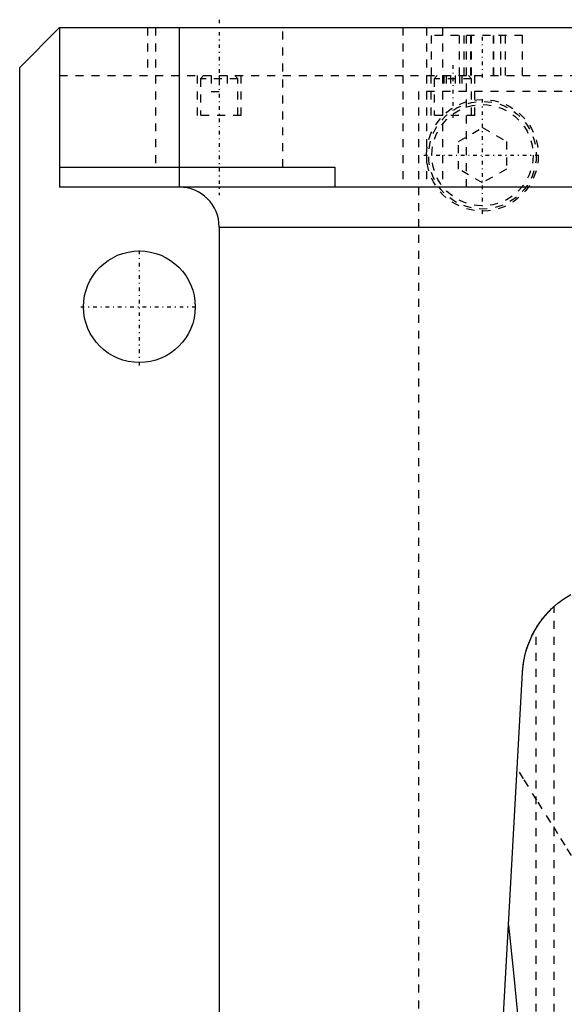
# Model space of a CAD drawing. Extents: x -125 to 125, y -82 to 428.
# Tile 5 of 10: x -125 to -57, y 266 to 389. Entities that reach past the tile are written whole.
import ezdxf

# ---------------------------------------------------------------- set-up
doc = ezdxf.new("R2010")
doc.units = 0
doc.linetypes.add('CENTER', pattern=[1.5, 0.45, -0.5, 0.05, -0.5])
doc.linetypes.add('DASHED', pattern=[2, 1, -1])
for name, color, linetype in [('AM_0', 7, 'CONTINUOUS'), ('AM_3', 7, 'DASHED'), ('AM_7', 7, 'CENTER')]:
    doc.layers.add(name, color=color, linetype=linetype)

msp = doc.modelspace()

# ---------------------------------------------------------------- linework, layer by layer
at = {"layer": 'AM_0', "color": 7, "linetype": 'CONTINUOUS'}
for p, q in [((-125, 383), (-120, 388)), ((-120, 388), (-120, 368)), ((-120, 388), (120, 388)), ((-105, 388), (-105, 368)), ((-125, 53), (-125, 383)), ((-120, 370.5), (-85.5, 370.5)), ((-85.5, 370.5), (-85.5, 368)), ((120, 368), (-120, 368)), ((-100, 363), (-100, 25)), ((-100, 363), (100, 363)), ((-72.48, 116.6), (-61.98, 307.16))]:
    msp.add_line(p, q, dxfattribs=at)
for points in [[(-61.98, 307.16, 0), (-61.96, 307.53, 0), (-61.87, 308.27, 0), (-61.74, 309.01, 0), (-61.65, 309.37, 0), (-61.55, 309.74, 0), (-61.32, 310.47, 0), (-61.04, 311.19, 0), (-60.71, 311.91, 0), (-60.33, 312.6, 0), (-59.9, 313.28, 0), (-59.66, 313.62, 0), (-59.41, 313.95, 0), (-58.86, 314.59, 0), (-58.25, 315.21, 0), (-57.57, 315.81, 0), (-56.8, 316.39, 0), (-55.93, 316.93, 0)], [(-60.27, 312.71, 0), (-60.18, 312.86, 0), (-59.99, 313.14, 0), (-59.8, 313.42, 0), (-59.71, 313.56, 0), (-59.61, 313.69, 0), (-59.42, 313.93, 0), (-59.24, 314.16, 0), (-59.07, 314.36, 0), (-58.91, 314.54, 0), (-58.76, 314.7, 0), (-58.69, 314.78, 0), (-58.62, 314.85, 0), (-58.49, 314.99, 0), (-58.37, 315.1, 0), (-58.26, 315.2, 0), (-58.18, 315.28, 0), (-58.11, 315.35, 0), (-58.08, 315.37, 0), (-58.05, 315.4, 0), (-58.02, 315.43, 0), (-58, 315.44, 0), (-58, 315.44, 0)], [(-61.98, 307.16, 0), (-61.97, 307.32, 0), (-61.94, 307.65, 0), (-61.91, 307.97, 0), (-61.89, 308.13, 0), (-61.86, 308.3, 0), (-61.81, 308.62, 0), (-61.75, 308.94, 0), (-61.68, 309.26, 0), (-61.6, 309.57, 0), (-61.51, 309.89, 0), (-61.47, 310.04, 0), (-61.42, 310.2, 0), (-61.31, 310.51, 0), (-61.2, 310.81, 0), (-61.08, 311.11, 0), (-60.95, 311.41, 0), (-60.81, 311.71, 0), (-60.74, 311.86, 0), (-60.66, 312, 0), (-60.51, 312.29, 0), (-60.35, 312.57, 0), (-60.27, 312.71, 0)], [(-63.73, 275.44, 0), (-63.09, 269.45, 0), (-61.84, 256.58, 0), (-60.6, 242.59, 0), (-60, 235.17, 0)]]:
    msp.add_polyline3d(points, dxfattribs=at)
msp.add_circle((-110, 353), 7, dxfattribs=at)
msp.add_arc((-105, 363), 5, 0, 90, dxfattribs=at)
at = {"layer": 'AM_3', "color": 6, "linetype": 'DASHED'}
for p, q in [((-108.97, 388), (-108.97, 382)), ((-108, 388), (-108, 370.5)), ((-92, 370.5), (-92, 388)), ((-77, 388), (-77, 368)), ((-74, 388), (-74, 368)), ((-72, 388), (-72, 368)), ((-69, 368), (-69, 388)), ((-62, 387), (-73.4, 387)), ((-73.4, 382), (-73.4, 387)), ((-69.89, 382), (-69.89, 387)), ((-69.28, 382), (-69.28, 387)), ((-68.44, 382), (-68.44, 387)), ((-68.4, 387), (-68.4, 382)), ((-65.6, 382), (-65.6, 387)), ((-65.56, 382), (-65.56, 387)), ((-64.68, 382), (-64.68, 387)), ((-64.11, 382), (-64.11, 387)), ((-62, 382), (-62, 387)), ((-120, 382), (120, 382)), ((-102.75, 382), (-102.75, 377)), ((-101.95, 382), (-102.35, 381.6)), ((-102.35, 381.6), (-102.35, 377)), ((-97.65, 381.6), (-102.35, 381.6)), ((-101, 382), (-101, 380)), ((-100, 382), (-100, 380)), ((-99, 382), (-99, 380)), ((-97.65, 381.6), (-98.05, 382)), ((-97.65, 377), (-97.65, 381.6)), ((-97.25, 377), (-97.25, 382)), ((-73.46, 382), (-73.46, 377)), ((-72.66, 382), (-73.06, 381.6)), ((-73.06, 381.6), (-73.06, 377)), ((-68.36, 381.6), (-73.06, 381.6)), ((-71.83, 382), (-71.83, 380)), ((-71.53, 382), (-71.53, 380)), ((-71.01, 382), (-71.01, 380)), ((-70.41, 382), (-70.41, 380)), ((-69.89, 382), (-69.89, 380)), ((-69.6, 382), (-69.6, 380)), ((-68.36, 381.6), (-68.76, 382)), ((-68.36, 377), (-68.36, 381.6)), ((-67.96, 377), (-67.96, 382)), ((-101, 380), (-99, 380)), ((75, 380), (-75, 380)), ((-75, 380), (-75, 68)), ((-97.25, 377), (-102.75, 377)), ((-67.96, 377), (-73.46, 377)), ((-70, 373.73), (-67, 375.46)), ((-67, 375.46), (-64, 373.73)), ((-70, 370.27), (-70, 373.73)), ((-64, 373.73), (-64, 370.27)), ((-67, 368.54), (-70, 370.27)), ((-64, 370.27), (-67, 368.54)), ((-58, 116.6), (-58, 315.44)), ((-60.27, 116.6), (-60.27, 312.71))]:
    msp.add_line(p, q, dxfattribs=at)
msp.add_polyline3d([(-43.39, 263.06, 0), (-45.23, 266.46, 0), (-46.16, 268.14, 0), (-47.11, 269.81, 0), (-49.03, 273.09, 0), (-50.95, 276.3, 0), (-52.87, 279.43, 0), (-54.77, 282.49, 0), (-56.63, 285.46, 0), (-57.54, 286.91, 0), (-58.43, 288.34, 0), (-60.18, 291.12, 0), (-61.85, 293.79, 0), (-62.65, 295.09, 0)], dxfattribs=at)
for radius in [7, 6.75, 6.35]:
    msp.add_circle((-67, 372), radius, dxfattribs=at)
at = {"layer": 'AM_7', "color": 4, "linetype": 'CENTER'}
for p, q in [((-100, 389), (-100, 367)), ((-67, 381.75), (-67, 387.25)), ((-70.71, 383.3), (-70.71, 376.7)), ((-67, 364.65), (-67, 379.35)), ((-74.35, 372), (-59.65, 372)), ((-110, 345.65), (-110, 360.35)), ((-117.35, 353), (-102.65, 353))]:
    msp.add_line(p, q, dxfattribs=at)

doc.saveas('drawing.dxf')
